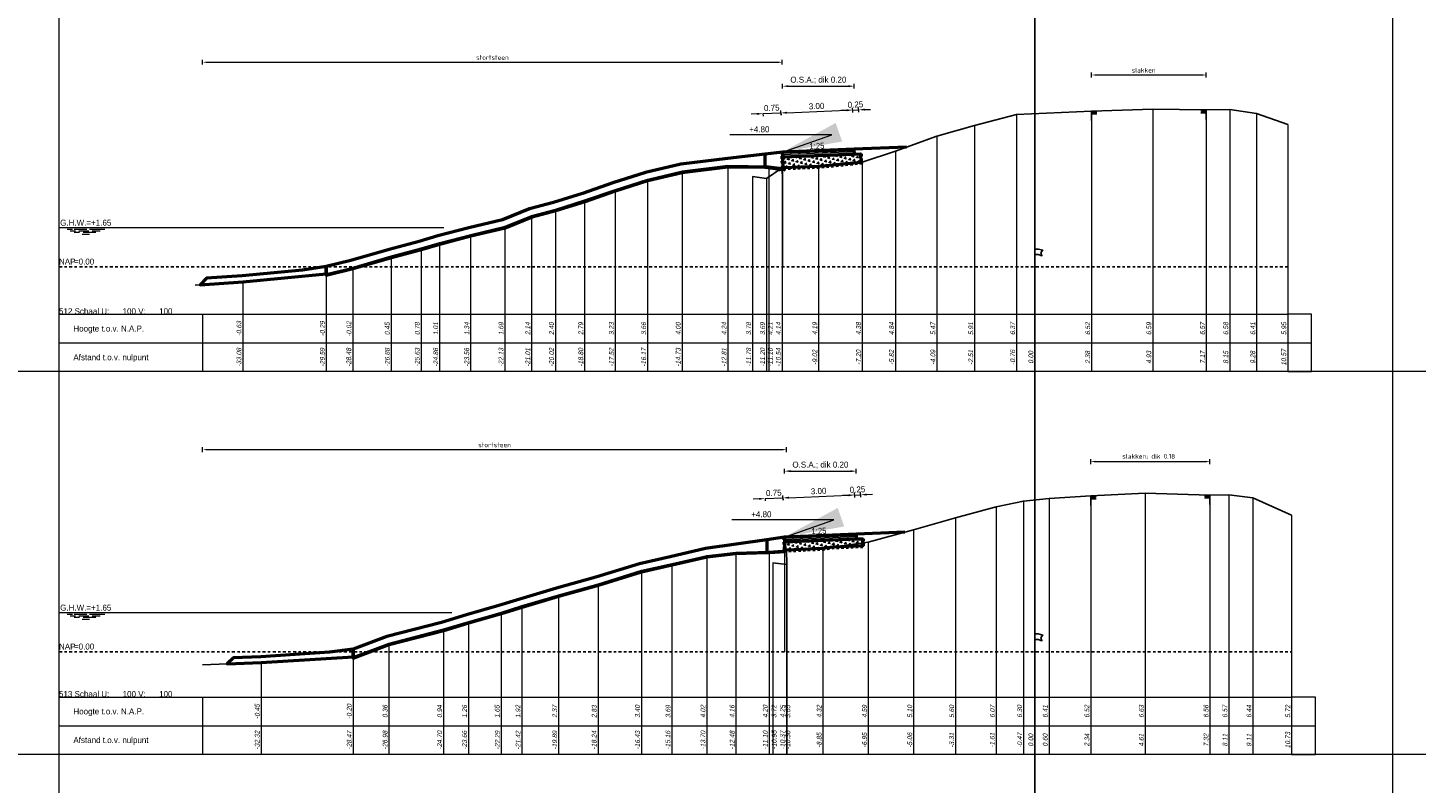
# Model space of a CAD drawing. Header units: metres. Extents: x 1155 to 1506, y 1546 to 1980.
# Tile 14 of 27: x 1250 to 1308, y 1787 to 1819. Entities that reach past the tile are written whole.
import ezdxf
from ezdxf.enums import TextEntityAlignment as Align

# ---------------------------------------------------------------- set-up
doc = ezdxf.new("R2010")
doc.units = ezdxf.units.M
doc.header["$LTSCALE"] = 0.1
doc.linetypes.add('geotextiel', pattern=[0.2, -0.1, 0.1])
doc.linetypes.add('NAP', pattern=[20, 12.5, -2.5, 2.5, -2.5])
for name, color, linetype in [('491', 7, 'Continuous'), ('492', 7, 'Continuous'), ('758', 7, 'Continuous'), ('BS-STORTSTEEN', 6, 'Continuous'), ('THEORETISCHE_NULLIJN', 255, 'Continuous')]:
    doc.layers.add(name, color=color, linetype=linetype)
for name, color, linetype, lineweight in [('DP-BS-Maatvoering', 2, 'Continuous', 0), ('DP-BS-Matenbalk_verlenglijnen', 253, 'Continuous', 0), ('DP-BS-profiel', 2, 'Continuous', 25), ('DP-Matenbalk', 1, 'Continuous', 18), ('DP-Matenbalk_bestaandehoogten', 6, 'Continuous', 25), ('DP-Matenbalk_teksten', 7, 'Continuous', 25), ('DP-NAP-lijn', 6, 'NAP', 25), ('DP-NW-arcering_asfalt', 1, 'Continuous', 18), ('DP-NW-arcering_funderingslaag', 211, 'Continuous', 13), ('DP-NW-geotextiel', 3, 'geotextiel', 35), ('DP-NW-Maatvoering', 7, 'Continuous', 35), ('DP-NW-Matenbalk_verlenglijnen', 135, 'Continuous', 0), ('DP-NW-profiel', 4, 'Continuous', 50), ('DP-waterlijn', 1, 'Continuous', 13), ('DP-Waterlijn_tekst', 7, 'Continuous', 35), ('maatvoering-leadr', 7, 'Continuous', 30), ('maatvoering-lin', 7, 'Continuous', 20), ('TL-2.5mm Tekst', 7, 'Continuous', 25)]:
    doc.layers.add(name, color=color, linetype=linetype, lineweight=lineweight)
doc.styles.add('bestomschr', font='isocp.shx', dxfattribs={"width": 0.96})
doc.styles.add('dp-besthgt', font='StagCAD.ttf', dxfattribs={"oblique": 10, "height": 0.2})
doc.styles.add('GM25mm', font='StagCAD.ttf', dxfattribs={"width": 0.96, "height": 2.5})
doc.styles.add('StagCAD', font='StagCAD.ttf')
doc.dimstyles.new('best-maatv', dxfattribs={"dimscale": 0.1, "dimtxt": 2, "dimasz": 2, "dimexe": 1, "dimexo": 0, "dimgap": 1, "dimtad": 1, "dimrnd": 0.001, "dimzin": 1, "dimdsep": 46, "dimtxsty": 'bestomschr', "dimcen": 0.09, "dimclrd": 212, "dimclre": 212, "dimclrt": 2, "dimazin": 0, "dimtfac": 1, "dimtix": 1, "dimtmove": 0, "dimatfit": 3, "dimfxl": 1, "dimfxlon": 1, "dimtvp": 0.83, "dimtolj": 1, "dimtzin": 0, "dimlwd": 9, "dimlwe": 9, "dimarcsym": 0})
doc.dimstyles.new('GM-maatvoering', dxfattribs={"dimtxt": 2.5, "dimasz": 2.5, "dimexe": 1, "dimexo": 0, "dimgap": 1, "dimtad": 1, "dimrnd": 0.001, "dimzin": 1, "dimdsep": 46, "dimtxsty": 'StagCAD', "dimcen": 0.09, "dimclrd": 1, "dimclre": 1, "dimclrt": 7, "dimazin": 0, "dimtfac": 1, "dimtix": 1, "dimtmove": 0, "dimatfit": 3, "dimfxl": 1, "dimfxlon": 1, "dimtvp": 0.83, "dimtolj": 1, "dimtzin": 0, "dimlwd": 15, "dimlwe": 15, "dimarcsym": 0})

# ---------------------------------------------------------------- blocks, each defined once
blk = doc.blocks.new('83')
at = {"layer": '758'}
for points in [[(-0.156, 0), (-0.078, -0.039)], [(-0.078, -0.039), (0, 0)], [(0, 0), (0.078, -0.039)], [(0, 0), (0, -0.312)], [(0.078, -0.039), (0.156, 0)], [(-0.156, -0.156), (-0.078, -0.117)], [(0, -0.156), (-0.078, -0.117)], [(0.078, -0.117), (0, -0.156)], [(0.078, -0.117), (0.156, -0.156)]]:
    blk.add_lwpolyline(points, dxfattribs=at)
blk = doc.blocks.new('PROF_HALF_R', base_point=(-60, -1512.88))
at = {"layer": '492'}
for points in [[(-60.07, -1512.88, 0), (-60.07, -1512.9, 0)], [(-60.05, -1512.88, 0), (-60.05, -1512.9, 0)], [(-60.03, -1512.88, 0), (-60.03, -1512.9, 0)], [(-60.01, -1512.88, 0), (-60.01, -1512.9, 0)], [(-60, -1513.04, 0), (-60, -1512.88, 0)], [(-60.08, -1512.89, 0), (-60.08, -1512.91, 0)], [(-60.08, -1512.92, 0), (-60.08, -1512.94, 0)], [(-60.07, -1512.91, 0), (-60.07, -1512.93, 0)], [(-60.06, -1512.89, 0), (-60.06, -1512.91, 0)], [(-60.06, -1512.92, 0), (-60.06, -1512.94, 0)], [(-60.05, -1512.91, 0), (-60.05, -1512.93, 0)], [(-60.04, -1512.89, 0), (-60.04, -1512.91, 0)], [(-60.04, -1512.92, 0), (-60.04, -1512.94, 0)], [(-60.03, -1512.91, 0), (-60.03, -1512.93, 0)], [(-60.02, -1512.89, 0), (-60.02, -1512.91, 0)], [(-60.02, -1512.92, 0), (-60.02, -1512.94, 0)], [(-60.01, -1512.91, 0), (-60.01, -1512.93, 0)]]:
    blk.add_polyline3d(points, dxfattribs=at)
blk = doc.blocks.new('PROF_HALF_L', base_point=(-60, -1512.88))
at = {"layer": '491'}
for points in [[(-60, -1512.88, 0), (-60, -1513.04, 0)], [(-59.99, -1512.88, 0), (-59.99, -1512.9, 0)], [(-59.97, -1512.88, 0), (-59.97, -1512.9, 0)], [(-59.95, -1512.88, 0), (-59.95, -1512.9, 0)], [(-59.93, -1512.88, 0), (-59.93, -1512.9, 0)], [(-59.99, -1512.91, 0), (-59.99, -1512.93, 0)], [(-59.98, -1512.89, 0), (-59.98, -1512.91, 0)], [(-59.98, -1512.92, 0), (-59.98, -1512.94, 0)], [(-59.97, -1512.91, 0), (-59.97, -1512.93, 0)], [(-59.96, -1512.89, 0), (-59.96, -1512.91, 0)], [(-59.96, -1512.92, 0), (-59.96, -1512.94, 0)], [(-59.95, -1512.91, 0), (-59.95, -1512.93, 0)], [(-59.94, -1512.89, 0), (-59.94, -1512.91, 0)], [(-59.94, -1512.92, 0), (-59.94, -1512.94, 0)], [(-59.93, -1512.91, 0), (-59.93, -1512.93, 0)], [(-59.92, -1512.89, 0), (-59.92, -1512.91, 0)], [(-59.92, -1512.92, 0), (-59.92, -1512.94, 0)]]:
    blk.add_polyline3d(points, dxfattribs=at)
blk = doc.blocks.new('*D78')
at = {"layer": 'Defpoints', "color": 0, "transparency": 16777216}
for p in [(1282.189, 1800.89), (1282.189, 1796.684), (1257.8, 1791.893)]:
    blk.add_point(p, dxfattribs=at)
at = {"layer": 'DP-BS-Maatvoering', "color": 212, "lineweight": 9, "transparency": 16777216}
for p, q in [((1257.8, 1800.79), (1257.8, 1800.99)), ((1282.189, 1800.79), (1282.189, 1800.99)), ((1258, 1800.89), (1281.989, 1800.89))]:
    blk.add_line(p, q, dxfattribs=at)
at = {"layer": 'DP-BS-Maatvoering', "color": 212, "transparency": 16777216}
for points in [[(1258, 1800.923), (1258, 1800.856), (1257.8, 1800.89)], [(1281.989, 1800.923), (1281.989, 1800.856), (1282.189, 1800.89)]]:
    blk.add_solid(points, dxfattribs=at)
at = {"layer": 'DP-BS-Maatvoering', "color": 2, "transparency": 16777216, "insert": (1269.994, 1801.09), "char_height": 0.2, "attachment_point": 5, "style": 'bestomschr'}
blk.add_mtext('\\A1;stortsteen', dxfattribs=at)
blk = doc.blocks.new('*D77')
at = {"layer": 'Defpoints', "color": 0, "transparency": 16777216}
for p in [(1299.875, 1800.39), (1294.898, 1798.96), (1299.875, 1798.992)]:
    blk.add_point(p, dxfattribs=at)
at = {"layer": 'DP-BS-Maatvoering', "color": 212, "lineweight": 9, "transparency": 16777216}
for p, q in [((1294.898, 1800.29), (1294.898, 1800.49)), ((1295.098, 1800.39), (1299.675, 1800.39)), ((1299.875, 1800.29), (1299.875, 1800.49))]:
    blk.add_line(p, q, dxfattribs=at)
at = {"layer": 'DP-BS-Maatvoering', "color": 212, "transparency": 16777216}
for points in [[(1295.098, 1800.423), (1295.098, 1800.356), (1294.898, 1800.39)], [(1299.675, 1800.423), (1299.675, 1800.356), (1299.875, 1800.39)]]:
    blk.add_solid(points, dxfattribs=at)
at = {"layer": 'DP-BS-Maatvoering', "color": 2, "transparency": 16777216, "insert": (1297.32, 1800.604), "char_height": 0.2, "attachment_point": 5, "style": 'bestomschr'}
blk.add_mtext('\\A1;slakken; dik 0.18', dxfattribs=at)
blk = doc.blocks.new('*D76')
at = {"layer": 'Defpoints', "color": 0, "transparency": 16777216}
for p in [(1282.011, 1817.081), (1282.011, 1812.665), (1257.8, 1807.792)]:
    blk.add_point(p, dxfattribs=at)
at = {"layer": 'DP-BS-Maatvoering', "color": 212, "lineweight": 9, "transparency": 16777216}
for p, q in [((1257.8, 1816.981), (1257.8, 1817.181)), ((1282.011, 1816.981), (1282.011, 1817.181)), ((1258, 1817.081), (1281.811, 1817.081))]:
    blk.add_line(p, q, dxfattribs=at)
at = {"layer": 'DP-BS-Maatvoering', "color": 212, "transparency": 16777216}
for points in [[(1258, 1817.114), (1258, 1817.047), (1257.8, 1817.081)], [(1281.811, 1817.114), (1281.811, 1817.047), (1282.011, 1817.081)]]:
    blk.add_solid(points, dxfattribs=at)
at = {"layer": 'DP-BS-Maatvoering', "color": 2, "transparency": 16777216, "insert": (1269.905, 1817.281), "char_height": 0.2, "attachment_point": 5, "style": 'bestomschr'}
blk.add_mtext('\\A1;stortsteen', dxfattribs=at)
blk = doc.blocks.new('*D75')
at = {"layer": 'Defpoints', "color": 0, "transparency": 16777216}
for p in [(1299.725, 1816.549), (1294.931, 1815.042), (1299.725, 1815.092)]:
    blk.add_point(p, dxfattribs=at)
at = {"layer": 'DP-BS-Maatvoering', "color": 212, "lineweight": 9, "transparency": 16777216}
for p, q in [((1294.931, 1816.449), (1294.931, 1816.649)), ((1299.725, 1816.449), (1299.725, 1816.649)), ((1295.131, 1816.549), (1299.525, 1816.549))]:
    blk.add_line(p, q, dxfattribs=at)
at = {"layer": 'DP-BS-Maatvoering', "color": 212, "transparency": 16777216}
for points in [[(1295.131, 1816.582), (1295.131, 1816.516), (1294.931, 1816.549)], [(1299.525, 1816.582), (1299.525, 1816.516), (1299.725, 1816.549)]]:
    blk.add_solid(points, dxfattribs=at)
at = {"layer": 'DP-BS-Maatvoering', "color": 2, "transparency": 16777216, "insert": (1297.108, 1816.749), "char_height": 0.2, "attachment_point": 5, "style": 'bestomschr'}
blk.add_mtext('\\A1;slakken', dxfattribs=at)
blk = doc.blocks.new('131', base_point=(1177.325884, 0))
at = {"layer": 'THEORETISCHE_NULLIJN'}
blk.add_lwpolyline([(1177.325884, 0), (1177.325884, 0.5), (1177.450884, 0.5), (1177.607134, 0.46875), (1177.544634, 0.40625), (1177.575884, 0.3125), (1177.450884, 0.34375), (1177.325884, 0.34375)], dxfattribs=at)
blk = doc.blocks.new('*D52')
at = {"layer": 'Defpoints', "color": 0, "transparency": 16777216}
for p in [(2.932, 6.557), (0, 4.8), (2.998, 4.92)]:
    blk.add_point(p, dxfattribs=at)
at = {"layer": 'maatvoering-lin', "color": 1, "lineweight": 15, "transparency": 16777216}
for p, q in [((-0.061, 6.337), (-0.069, 6.537)), ((0.184, 6.447), (2.682, 6.547)), ((2.936, 6.457), (2.928, 6.657))]:
    blk.add_line(p, q, dxfattribs=at)
at = {"layer": 'maatvoering-lin', "color": 1, "transparency": 16777216}
for points in [[(0.183, 6.489), (0.186, 6.406), (-0.065, 6.437)], [(2.681, 6.589), (2.684, 6.506), (2.932, 6.557)]]:
    blk.add_solid(points, dxfattribs=at)
at = {"layer": 'maatvoering-lin', "color": 7, "transparency": 16777216, "insert": (1.424, 6.722), "char_height": 0.25, "attachment_point": 5, "rotation": 2.29061, "style": 'StagCAD'}
blk.add_mtext('\\A1;3.00', dxfattribs=at)
blk = doc.blocks.new('*D53')
at = {"layer": 'Defpoints', "color": 0, "transparency": 16777216}
for p in [(3.182, 6.567), (3.006, 4.72), (3.255, 4.73)]:
    blk.add_point(p, dxfattribs=at)
at = {"layer": 'maatvoering-lin', "color": 1, "lineweight": 15, "transparency": 16777216}
for p, q in [((2.682, 6.547), (2.433, 6.537)), ((2.936, 6.457), (2.928, 6.657)), ((2.932, 6.557), (3.182, 6.567)), ((3.186, 6.467), (3.178, 6.667)), ((3.432, 6.577), (3.682, 6.587))]:
    blk.add_line(p, q, dxfattribs=at)
at = {"layer": 'maatvoering-lin', "color": 1, "transparency": 16777216}
for points in [[(2.681, 6.589), (2.684, 6.506), (2.932, 6.557)], [(3.43, 6.619), (3.433, 6.536), (3.182, 6.567)]]:
    blk.add_solid(points, dxfattribs=at)
at = {"layer": 'maatvoering-lin', "color": 7, "transparency": 16777216, "insert": (3.048, 6.787), "char_height": 0.25, "attachment_point": 5, "rotation": 2.29061, "style": 'StagCAD'}
blk.add_mtext('\\A1;0.25', dxfattribs=at)
blk = doc.blocks.new('*D54')
at = {"layer": 'Defpoints', "color": 0, "transparency": 16777216}
for p in [(2.998, 7.555), (0, 4.8), (2.998, 4.92)]:
    blk.add_point(p, dxfattribs=at)
at = {"layer": 'DP-NW-Maatvoering', "color": 1, "lineweight": 15, "transparency": 16777216}
for p, q in [((0, 7.455), (0, 7.655)), ((0.25, 7.555), (2.748, 7.555)), ((2.998, 7.455), (2.998, 7.655))]:
    blk.add_line(p, q, dxfattribs=at)
at = {"layer": 'DP-NW-Maatvoering', "color": 1, "transparency": 16777216}
for points in [[(0.25, 7.597), (0.25, 7.513), (0, 7.555)], [(2.748, 7.597), (2.748, 7.513), (2.998, 7.555)]]:
    blk.add_solid(points, dxfattribs=at)
at = {"layer": 'DP-NW-Maatvoering', "color": 7, "transparency": 16777216, "insert": (1.499, 7.805), "char_height": 0.25, "attachment_point": 5, "style": 'StagCAD'}
blk.add_mtext('\\A1;O.S.A.; dik 0.20 ', dxfattribs=at)
blk = doc.blocks.new('*D55')
at = {"layer": 'Defpoints', "color": 0, "transparency": 16777216}
for p in [(-0.815, 6.407), (-0.065, 6.437), (-0.065, 6.437)]:
    blk.add_point(p, dxfattribs=at)
at = {"layer": 'maatvoering-lin', "color": 1, "lineweight": 15, "transparency": 16777216}
for p, q in [((-1.065, 6.397), (-1.314, 6.387)), ((-0.815, 6.407), (-0.065, 6.437)), ((-0.815, 6.407), (-0.811, 6.308)), ((-0.065, 6.437), (-0.061, 6.337)), ((0.184, 6.447), (0.434, 6.457))]:
    blk.add_line(p, q, dxfattribs=at)
at = {"layer": 'maatvoering-lin', "color": 1, "transparency": 16777216}
for points in [[(-1.066, 6.439), (-1.063, 6.356), (-0.815, 6.407)], [(0.183, 6.489), (0.186, 6.406), (-0.065, 6.437)]]:
    blk.add_solid(points, dxfattribs=at)
at = {"layer": 'maatvoering-lin', "color": 7, "transparency": 16777216, "insert": (-0.449, 6.647), "char_height": 0.25, "attachment_point": 5, "rotation": 2.29061, "style": 'StagCAD'}
blk.add_mtext('\\A1;0.75', dxfattribs=at)
blk = doc.blocks.new('*U34')
at = {"layer": 'DP-NAP-lijn'}
blk.add_line((0, 0), (513.25, 0), dxfattribs=at)
at = {"layer": 'DP-waterlijn'}
for p, q in [((0, 16.5), (160.72, 16.5)), ((3.38, 15.8), (5.63, 15.8)), ((4.71, 15.1), (6.95, 15.1)), ((6.33, 15.8), (11.56, 15.8)), ((8.57, 14.4), (6.38, 14.4)), ((8.25, 15.1), (12.51, 15.1)), ((9.6, 13.7), (12.74, 13.7)), ((15.31, 14.4), (10.04, 14.4)), ((12.73, 15.8), (19.08, 15.8)), ((13.84, 15.1), (17.21, 15.1))]:
    blk.add_line(p, q, dxfattribs=at)
at = {"layer": 'DP-NAP-lijn', "style": 'StagCAD'}
blk.add_text('NAP', height=2.5, dxfattribs=at).set_placement((0, 1))
blk.add_attdef('NAPLIJN', (6.25, 1), '', height=2.5, dxfattribs=at)
at = {"layer": 'DP-Waterlijn_tekst', "style": 'StagCAD'}
blk.add_attdef('WP', text='', height=2.5, dxfattribs=at).set_placement((11.17, 16.5), align=Align.BOTTOM_CENTER)
blk = doc.blocks.new('*U33')
at = {"layer": 'DP-NAP-lijn'}
blk.add_line((0, 0), (514.89, 0), dxfattribs=at)
at = {"layer": 'DP-waterlijn'}
for p, q in [((0, 16.5), (164.11, 16.5)), ((3.38, 15.8), (5.63, 15.8)), ((4.71, 15.1), (6.95, 15.1)), ((6.33, 15.8), (11.56, 15.8)), ((8.57, 14.4), (6.38, 14.4)), ((8.25, 15.1), (12.51, 15.1)), ((9.6, 13.7), (12.74, 13.7)), ((15.31, 14.4), (10.04, 14.4)), ((12.73, 15.8), (19.08, 15.8)), ((13.84, 15.1), (17.21, 15.1))]:
    blk.add_line(p, q, dxfattribs=at)
at = {"layer": 'DP-NAP-lijn', "style": 'StagCAD'}
blk.add_text('NAP', height=2.5, dxfattribs=at).set_placement((0, 1))
blk.add_attdef('NAPLIJN', (6.25, 1), '', height=2.5, dxfattribs=at)
at = {"layer": 'DP-Waterlijn_tekst', "style": 'StagCAD'}
blk.add_attdef('WP', text='', height=2.5, dxfattribs=at).set_placement((11.17, 16.5), align=Align.BOTTOM_CENTER)
blk = doc.blocks.new('dwp2')
at = {"layer": 'DP-NW-arcering_asfalt'}
for points in [[(0.002, 4.75), (3.002, 4.87)], [(0.004, 4.7), (3.004, 4.82)], [(0.006, 4.65), (3.006, 4.77)]]:
    blk.add_lwpolyline(points, dxfattribs=at)
at = {"layer": 'DP-NW-Matenbalk_verlenglijnen'}
blk.add_line((0, 4.8), (0, 0), dxfattribs=at)
at = {"layer": 'DP-NW-profiel'}
blk.add_lwpolyline([(3.008, 4.72), (3, 4.92), (0, 4.8), (0.008, 4.6)], close=True, dxfattribs=at)
at = {"layer": 'maatvoering-leadr', "color": 7, "insert": (-0.544, 5.624), "char_height": 0.25, "attachment_point": 9, "style": 'StagCAD'}
blk.add_mtext('\\A1;+4.80', dxfattribs=at)
at = {"layer": 'TL-2.5mm Tekst', "style": 'GM25mm', "width": 0.96}
blk.add_text('1:25', height=0.25, rotation=2.29061, dxfattribs=at).set_placement((1.446, 4.858), align=Align.BOTTOM_CENTER)
at = {"layer": 'DP-NW-Maatvoering'}
dim = blk.add_linear_dim(base=(2.998, 7.555), p1=(0, 4.8), p2=(2.998, 4.92), text='O.S.A.; dik 0.20 ', dimstyle='GM-maatvoering', dxfattribs=at)
dim.commit()
dim.dimension.update_dxf_attribs({"geometry": '*D54', "text_midpoint": (1.499, 7.805)})
at = {"layer": 'maatvoering-lin'}
dim = blk.add_aligned_dim(p1=(3.006, 4.72), p2=(3.255, 4.73), distance=1.839, dimstyle='GM-maatvoering', override={"dimtad": 3}, dxfattribs=at)
dim.commit()
dim.dimension.update_dxf_attribs({"geometry": '*D53', "text_midpoint": (3.048, 6.787)})
for p1, p2, distance, picture, middle in [((-0.815, 6.407), (-0.065, 6.437), 0, '*D55', (-0.449, 6.647)), ((0, 4.8), (2.998, 4.92), 1.639, '*D52', (1.424, 6.722))]:
    dim = blk.add_aligned_dim(p1=p1, p2=p2, distance=distance, dimstyle='GM-maatvoering', dxfattribs=at)
    dim.commit()
    dim.dimension.update_dxf_attribs({"geometry": picture, "text_midpoint": middle})
at = {"layer": 'maatvoering-leadr', "annotation_type": 0, "has_hookline": 1, "hookline_direction": 1, "text_width": 0.75}
blk.add_leader([(0, 4.8), (2.056, 5.524), (-0.444, 5.524)], dimstyle='GM-maatvoering', override={"dimscale": 0, "dimgap": 1, "dimtad": 1}, dxfattribs=at)

msp = doc.modelspace()

# ---------------------------------------------------------------- hatches: boundary and pattern name
at = {"layer": 'DP-NW-arcering_funderingslaag'}
h = msp.add_hatch(dxfattribs=at)
h.set_pattern_fill('TRIANG', color=256, scale=0.02, angle=45)
h.set_pattern_definition([(105, (-9.2228, 0), (-0.18400887, 0.049305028), [0.09525, -0.09525]), (165, (-9.2228, 0), (-0.134703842, -0.134703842), [0.09525, -0.09525]), (45, (-9.31481, 0.02465), (-0.049305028, 0.18400887), [0.09525, -0.09525])])
h.paths.add_polyline_path([(1282.047, 1812.666), (1282.029, 1813.126), (1285.027, 1813.246), (1285.279, 1813.256), (1285.293, 1812.896), (1283.532, 1812.718)])
h = msp.add_hatch(dxfattribs=at)
h.set_pattern_fill('TRIANG', color=256, scale=0.02, angle=45)
h.set_pattern_definition([(105, (-8.74742, 0), (-0.18400887, 0.049305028), [0.09525, -0.09525]), (165, (-8.74742, 0), (-0.134703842, -0.134703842), [0.09525, -0.09525]), (45, (-8.83943, 0.02465), (-0.049305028, 0.18400887), [0.09525, -0.09525])])
h.paths.add_polyline_path([(1284.124, 1796.816), (1283.712, 1796.758), (1282.189, 1796.684), (1282.128, 1796.68), (1282.114, 1797.036), (1285.111, 1797.156), (1285.364, 1797.166), (1285.376, 1796.866)])

# ---------------------------------------------------------------- linework, layer by layer
at = {"layer": 'BS-STORTSTEEN'}
for points in [[(1282.011, 1812.665), (1281.456, 1812.738), (1279.741, 1812.761), (1277.824, 1812.527), (1276.384, 1812.186), (1275.035, 1811.753), (1273.757, 1811.313), (1272.533, 1810.931), (1271.542, 1810.669), (1270.422, 1810.213), (1268.993, 1809.87), (1267.696, 1809.532), (1266.925, 1809.307), (1265.673, 1808.974), (1264.071, 1808.506), (1262.963, 1808.234), (1259.477, 1807.899), (1257.481, 1807.771)], [(1282.189, 1796.684), (1281.461, 1796.639), (1280.075, 1796.597), (1278.86, 1796.458), (1277.401, 1796.123), (1276.125, 1795.832), (1274.316, 1795.267), (1272.666, 1794.81), (1271.137, 1794.359), (1270.264, 1794.088), (1268.901, 1793.7), (1267.857, 1793.38), (1265.581, 1792.794), (1264.083, 1792.232), (1260.239, 1791.987), (1257.8, 1791.893)]]:
    msp.add_lwpolyline(points, dxfattribs=at)
at = {"layer": 'Defpoints', "color": 5}
msp.add_lwpolyline([(1292.557, 1545.747), (1292.557, 1980.151)], dxfattribs=at)
at = {"layer": 'Defpoints', "color": 143, "lineweight": 0, "ltscale": 5, "flags": 128}
msp.add_lwpolyline([(1251.8, 1834.591), (1307.5, 1834.591), (1307.5, 1754.591), (1251.8, 1754.591)], close=True, dxfattribs=at)
at = {"layer": 'Defpoints', "color": 250, "lineweight": 0}
for points in [[(1339.966, 1804.151), (1208.8, 1804.151)], [(1339.966, 1788.151), (1208.8, 1788.151)]]:
    msp.add_lwpolyline(points, dxfattribs=at)
at = {"layer": 'DP-BS-Matenbalk_verlenglijnen'}
for points in [[(1291.797, 1814.897), (1291.797, 1804.151)], [(1294.931, 1815.042), (1294.931, 1804.151)], [(1297.486, 1815.114), (1297.486, 1804.151)], [(1299.725, 1815.092), (1299.725, 1804.151)], [(1300.703, 1815.11), (1300.703, 1804.151)], [(1301.829, 1814.935), (1301.829, 1804.151)], [(1290.046, 1814.433), (1290.046, 1804.151)], [(1303.125, 1814.479), (1303.125, 1804.151)], [(1288.463, 1813.994), (1288.463, 1804.151)], [(1286.737, 1813.366), (1286.737, 1804.151)], [(1277.824, 1812.527), (1277.824, 1804.151)], [(1279.741, 1812.761), (1279.741, 1804.151)], [(1281.456, 1812.738), (1281.456, 1804.151)], [(1282.011, 1812.665), (1282.011, 1804.151)], [(1283.532, 1812.718), (1283.532, 1804.151)], [(1285.356, 1812.903), (1285.356, 1804.151)], [(1276.384, 1812.186), (1276.384, 1804.151)], [(1280.769, 1812.302), (1280.769, 1804.151)], [(1281.351, 1812.217), (1281.351, 1804.151)], [(1275.035, 1811.753), (1275.035, 1804.151)], [(1272.533, 1810.931), (1272.533, 1804.151)], [(1273.757, 1811.313), (1273.757, 1804.151)], [(1270.422, 1810.213), (1270.422, 1804.151)], [(1271.542, 1810.669), (1271.542, 1804.151)], [(1268.993, 1809.87), (1268.993, 1804.151)], [(1266.925, 1809.307), (1266.925, 1804.151)], [(1267.696, 1809.532), (1267.696, 1804.151)], [(1264.071, 1808.506), (1264.071, 1804.151)], [(1265.673, 1808.974), (1265.673, 1804.151)], [(1292.557, 1808.526), (1292.557, 1804.151)], [(1259.477, 1807.899), (1259.477, 1804.151)], [(1262.963, 1808.234), (1262.963, 1804.151)], [(1292.087, 1798.739), (1292.087, 1788.151)], [(1293.155, 1798.848), (1293.155, 1788.151)], [(1294.898, 1798.96), (1294.898, 1788.151)], [(1297.171, 1799.065), (1297.171, 1788.151)], [(1299.875, 1798.992), (1299.875, 1788.151)], [(1300.665, 1799.003), (1300.665, 1788.151)], [(1301.669, 1798.876), (1301.669, 1788.151)], [(1289.249, 1798.04), (1289.249, 1788.151)], [(1290.947, 1798.503), (1290.947, 1788.151)], [(1303.289, 1798.155), (1303.289, 1788.151)], [(1287.499, 1797.537), (1287.499, 1788.151)], [(1285.607, 1797.026), (1285.607, 1788.151)], [(1278.86, 1796.458), (1278.86, 1788.151)], [(1280.075, 1796.597), (1280.075, 1788.151)], [(1281.461, 1796.639), (1281.461, 1788.151)], [(1282.189, 1796.684), (1282.189, 1788.151)], [(1283.712, 1796.758), (1283.712, 1788.151)], [(1276.125, 1795.832), (1276.125, 1788.151)], [(1277.401, 1796.123), (1277.401, 1788.151)], [(1281.613, 1796.158), (1281.613, 1788.151)], [(1282.2, 1796.086), (1282.2, 1788.151)], [(1274.316, 1795.267), (1274.316, 1788.151)], [(1272.666, 1794.81), (1272.666, 1788.151)], [(1270.264, 1794.088), (1270.264, 1788.151)], [(1271.137, 1794.359), (1271.137, 1788.151)], [(1267.857, 1793.38), (1267.857, 1788.151)], [(1268.901, 1793.7), (1268.901, 1788.151)], [(1265.581, 1792.794), (1265.581, 1788.151)], [(1264.083, 1792.232), (1264.083, 1788.151)], [(1292.557, 1792.436), (1292.557, 1788.151)], [(1260.239, 1791.987), (1260.239, 1788.151)]]:
    msp.add_lwpolyline(points, dxfattribs=at)
at = {"layer": 'DP-BS-profiel'}
for points in [[(1303.125, 1814.479), (1301.829, 1814.935), (1300.703, 1815.11), (1299.725, 1815.092), (1297.486, 1815.114), (1294.931, 1815.042), (1291.797, 1814.897), (1290.046, 1814.433), (1288.463, 1813.994), (1286.737, 1813.366), (1285.356, 1812.903), (1283.532, 1812.718), (1282.011, 1812.665), (1281.351, 1812.217), (1280.769, 1812.302)], [(1303.289, 1798.155), (1301.669, 1798.876), (1300.665, 1799.003), (1299.875, 1798.992), (1297.171, 1799.065), (1294.898, 1798.96), (1293.155, 1798.848), (1292.087, 1798.739), (1290.947, 1798.503), (1289.249, 1798.04), (1287.499, 1797.537), (1285.607, 1797.026), (1283.712, 1796.758), (1282.189, 1796.684), (1282.2, 1796.086), (1281.613, 1796.158)]]:
    msp.add_lwpolyline(points, dxfattribs=at)
at = {"layer": 'DP-Matenbalk'}
for points in [[(1257.8, 1804.151), (1251.8, 1804.151), (1251.8, 1806.551), (1257.8, 1806.551)], [(1257.8, 1806.551), (1303.125, 1806.551)], [(1257.8, 1806.551), (1257.8, 1804.151)], [(1303.125, 1804.151), (1304.125, 1804.151), (1304.125, 1806.551), (1303.125, 1806.551)], [(1251.8, 1805.351), (1257.8, 1805.351)], [(1257.8, 1805.351), (1303.125, 1805.351)], [(1303.125, 1805.351), (1304.125, 1805.351)], [(1303.125, 1804.151), (1257.8, 1804.151)], [(1257.8, 1788.151), (1251.8, 1788.151), (1251.8, 1790.551), (1257.8, 1790.551)], [(1257.8, 1790.551), (1303.289, 1790.551)], [(1257.8, 1790.551), (1257.8, 1788.151)], [(1303.289, 1788.151), (1304.289, 1788.151), (1304.289, 1790.551), (1303.289, 1790.551)], [(1251.8, 1789.351), (1257.8, 1789.351)], [(1257.8, 1789.351), (1303.289, 1789.351)], [(1303.289, 1789.351), (1304.289, 1789.351)], [(1303.289, 1788.151), (1257.8, 1788.151)]]:
    msp.add_lwpolyline(points, dxfattribs=at)
at = {"layer": 'DP-NW-geotextiel', "ltscale": 10, "flags": 128}
for points in [[(1285.329, 1813.258), (1285.345, 1812.851), (1283.536, 1812.668), (1282, 1812.614), (1281.971, 1813.32)], [(1285.414, 1797.168), (1285.428, 1796.818), (1284.129, 1796.766), (1283.716, 1796.708), (1282.191, 1796.634), (1282.08, 1796.627), (1282.056, 1797.228)]]:
    msp.add_lwpolyline(points, dxfattribs=at)
at = {"layer": 'DP-NW-profiel'}
for points in [[(1281.277, 1813.24), (1279.725, 1813.061), (1277.771, 1812.822), (1276.303, 1812.475), (1274.94, 1812.037), (1273.664, 1811.598), (1272.45, 1811.219), (1271.447, 1810.954), (1270.33, 1810.499), (1268.921, 1810.161), (1267.617, 1809.821), (1266.845, 1809.596), (1265.592, 1809.262), (1263.993, 1808.795), (1262.963, 1808.542), (1262.963, 1808.182), (1264.084, 1808.457), (1265.686, 1808.925), (1266.939, 1809.258), (1267.71, 1809.483), (1269.006, 1809.821), (1270.437, 1810.165), (1271.558, 1810.621), (1272.547, 1810.882), (1273.773, 1811.265), (1275.051, 1811.705), (1276.397, 1812.137), (1277.832, 1812.477), (1279.744, 1812.71), (1281.277, 1812.69)], [(1287.196, 1813.533), (1285.021, 1813.446)], [(1287.129, 1797.436), (1285.106, 1797.356)], [(1281.361, 1797.127), (1278.809, 1796.754), (1277.334, 1796.415), (1276.047, 1796.121), (1274.231, 1795.554), (1272.584, 1795.098), (1271.05, 1794.646), (1270.178, 1794.375), (1268.816, 1793.987), (1267.776, 1793.668), (1265.491, 1793.08), (1264.083, 1792.552), (1264.083, 1792.178), (1265.596, 1792.746), (1267.871, 1793.331), (1268.915, 1793.652), (1270.278, 1794.04), (1271.152, 1794.311), (1272.68, 1794.761), (1274.33, 1795.219), (1276.138, 1795.783), (1277.412, 1796.074), (1278.869, 1796.408), (1280.078, 1796.547), (1281.361, 1796.585)]]:
    msp.add_lwpolyline(points, dxfattribs=at)
for points in [[(1281.277, 1812.69), (1281.416, 1812.688), (1281.939, 1812.619), (1282.049, 1812.621), (1282.029, 1813.126), (1282.021, 1813.326), (1281.277, 1813.24)], [(1282.047, 1812.666), (1282.029, 1813.126), (1285.027, 1813.246), (1285.279, 1813.256), (1285.293, 1812.896), (1283.532, 1812.718)], [(1262.963, 1808.542), (1261.975, 1808.39), (1259.457, 1808.148), (1257.966, 1808.053), (1257.698, 1807.785), (1259.477, 1807.899), (1262.963, 1808.234)], [(1282.13, 1796.629), (1282.114, 1797.036), (1282.106, 1797.236), (1281.361, 1797.127), (1281.361, 1796.585), (1281.486, 1796.589)], [(1284.124, 1796.816), (1283.712, 1796.758), (1282.189, 1796.684), (1282.128, 1796.68), (1282.114, 1797.036), (1285.111, 1797.156), (1285.364, 1797.166), (1285.376, 1796.866)], [(1264.083, 1792.552), (1263.101, 1792.419), (1260.226, 1792.236), (1259.083, 1792.192), (1258.825, 1791.934), (1260.239, 1791.987), (1264.083, 1792.232)]]:
    msp.add_lwpolyline(points, close=True, dxfattribs=at)

# ---------------------------------------------------------------- block references
at = {"layer": '491', "xscale": -2.5, "yscale": 2.5, "zscale": 2.5}
for p in [(1299.725, 1815.092), (1299.875, 1798.992)]:
    msp.add_blockref('PROF_HALF_L', p, dxfattribs=at)
at = {"layer": '492', "xscale": -2.5, "yscale": 2.5, "zscale": 2.5}
for p in [(1294.931, 1815.042), (1294.898, 1798.96)]:
    msp.add_blockref('PROF_HALF_R', p, dxfattribs=at)
at = {"layer": '758', "xscale": 0.8, "yscale": 0.8, "zscale": 0.8}
msp.add_blockref('83', (1282.011, 1812.665), dxfattribs=at)
at = {"layer": 'DP-NAP-lijn', "xscale": 0.1, "yscale": 0.1, "zscale": 0.1}
for name, p in [('*U34', (1251.8, 1808.526)), ('*U33', (1251.8, 1792.436))]:
    msp.add_blockref(name, p, dxfattribs=at).add_auto_attribs({'WP': 'G.H.W.=+1.65', 'NAPLIJN': '=0.00'})
at = {"layer": 'DP-NW-profiel'}
for p in [(1282.021, 1808.526), (1282.106, 1792.436)]:
    msp.add_blockref('dwp2', p, dxfattribs=at)
at = {"layer": 'THEORETISCHE_NULLIJN', "xscale": 1.199999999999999, "yscale": 1.5, "zscale": 1.199999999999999}
for p in [(1292.557, 1808.526), (1292.557, 1792.436)]:
    msp.add_blockref('131', p, dxfattribs=at)

# ---------------------------------------------------------------- texts
at = {"layer": 'DP-Matenbalk_bestaandehoogten', "style": 'dp-besthgt', "oblique": 10}
for s, p in [('-0.63', (1259.477, 1805.951)), ('-0.29', (1262.963, 1805.951)), ('-0.02', (1264.071, 1805.935)), ('0.45', (1265.669, 1805.947)), ('0.78', (1266.925, 1805.951)), ('1.01', (1267.696, 1805.951)), ('1.34', (1268.993, 1805.951)), ('1.69', (1270.422, 1805.951)), ('2.14', (1271.542, 1805.951)), ('2.40', (1272.533, 1805.951)), ('2.79', (1273.757, 1805.951)), ('3.23', (1275.035, 1805.951)), ('3.66', (1276.384, 1805.951)), ('4.00', (1277.824, 1805.951)), ('4.24', (1279.741, 1805.951)), ('3.78', (1280.769, 1805.951)), ('3.69', (1281.351, 1805.951)), ('4.21', (1281.674, 1805.948)), ('4.14', (1282.011, 1805.951)), ('4.19', (1283.532, 1805.951)), ('4.38', (1285.356, 1805.951)), ('4.84', (1286.737, 1805.951)), ('5.47', (1288.463, 1805.951)), ('5.91', (1290.046, 1805.951)), ('6.37', (1291.797, 1805.951)), ('6.52', (1294.931, 1805.951)), ('6.59', (1297.486, 1805.951)), ('6.57', (1299.725, 1805.951)), ('6.58', (1300.703, 1805.951)), ('6.41', (1301.829, 1805.951)), ('5.95', (1303.125, 1805.951)), ('-33.08', (1259.477, 1804.751)), ('-29.59', (1262.963, 1804.751)), ('-28.48', (1264.066, 1804.748)), ('-26.88', (1265.673, 1804.749)), ('-25.63', (1266.925, 1804.751)), ('-24.86', (1267.696, 1804.751)), ('-23.56', (1268.993, 1804.751)), ('-22.13', (1270.422, 1804.751)), ('-21.01', (1271.542, 1804.751)), ('-20.02', (1272.533, 1804.751)), ('-18.80', (1273.757, 1804.751)), ('-17.52', (1275.035, 1804.751)), ('-16.17', (1276.384, 1804.751)), ('-14.73', (1277.824, 1804.751)), ('-12.81', (1279.741, 1804.751)), ('-11.78', (1280.769, 1804.751)), ('-11.20', (1281.351, 1804.751)), ('-11.10', (1281.669, 1804.746)), ('-10.54', (1282.011, 1804.751)), ('-9.02', (1283.532, 1804.751)), ('-7.20', (1285.356, 1804.751)), ('-5.82', (1286.737, 1804.751)), ('-4.09', (1288.463, 1804.751)), ('-2.51', (1290.046, 1804.751)), ('-0.76', (1291.797, 1804.751)), ('0.00', (1292.557, 1804.751)), ('2.38', (1294.931, 1804.751)), ('4.93', (1297.486, 1804.751)), ('7.17', (1299.725, 1804.751)), ('8.15', (1300.703, 1804.751)), ('9.28', (1301.829, 1804.751)), ('10.57', (1303.125, 1804.751)), ('-0.45', (1260.239, 1789.951)), ('-0.20', (1264.083, 1789.951)), ('0.36', (1265.581, 1789.951)), ('0.94', (1267.857, 1789.951)), ('1.26', (1268.901, 1789.951)), ('1.65', (1270.264, 1789.951)), ('1.92', (1271.13, 1789.947)), ('2.37', (1272.666, 1789.951)), ('2.83', (1274.316, 1789.944)), ('3.40', (1276.125, 1789.951)), ('3.69', (1277.401, 1789.945)), ('4.02', (1278.86, 1789.951)), ('4.16', (1280.075, 1789.947)), ('4.20', (1281.461, 1789.951)), ('3.72', (1281.827, 1789.953)), ('4.25', (1282.189, 1789.951)), ('3.65', (1282.406, 1789.943)), ('4.32', (1283.712, 1789.951)), ('4.59', (1285.607, 1789.951)), ('5.10', (1287.499, 1789.951)), ('5.60', (1289.249, 1789.951)), ('6.07', (1290.947, 1789.951)), ('6.30', (1292.087, 1789.951)), ('6.41', (1293.155, 1789.951)), ('6.52', (1294.898, 1789.951)), ('6.63', (1297.171, 1789.951)), ('6.56', (1299.875, 1789.951)), ('6.57', (1300.665, 1789.951)), ('6.44', (1301.669, 1789.951)), ('5.72', (1303.289, 1789.951)), ('-32.32', (1260.239, 1788.751)), ('-28.47', (1264.083, 1788.751)), ('-26.98', (1265.581, 1788.751)), ('-24.70', (1267.857, 1788.751)), ('-23.66', (1268.901, 1788.751)), ('-22.29', (1270.272, 1788.75)), ('-21.42', (1271.135, 1788.747)), ('-19.89', (1272.666, 1788.751)), ('-18.24', (1274.313, 1788.749)), ('-16.43', (1276.125, 1788.751)), ('-15.16', (1277.396, 1788.748)), ('-13.70', (1278.86, 1788.751)), ('-12.48', (1280.08, 1788.751)), ('-11.10', (1281.461, 1788.751)), ('-10.95', (1281.834, 1788.763)), ('-10.37', (1282.189, 1788.751)), ('-10.36', (1282.405, 1788.754)), ('-8.85', (1283.712, 1788.751)), ('-6.95', (1285.607, 1788.751)), ('-5.06', (1287.499, 1788.751)), ('-3.31', (1289.249, 1788.751)), ('-1.61', (1290.947, 1788.751)), ('-0.47', (1292.087, 1788.751)), ('0.00', (1292.557, 1788.751)), ('0.60', (1293.155, 1788.751)), ('2.34', (1294.898, 1788.751)), ('4.61', (1297.171, 1788.751)), ('7.32', (1299.875, 1788.751)), ('8.11', (1300.665, 1788.751)), ('9.11', (1301.669, 1788.751)), ('10.73', (1303.289, 1788.751))]:
    msp.add_text(s, height=0.2, rotation=90, dxfattribs=at).set_placement(p, align=Align.BOTTOM_CENTER)
at = {"layer": 'DP-Matenbalk_teksten', "style": 'StagCAD'}
for s, p in [('512 Schaal U:      100 V:      100', (1251.8, 1806.551)), ('513 Schaal U:      100 V:      100', (1251.8, 1790.551))]:
    msp.add_text(s, height=0.25, dxfattribs=at).set_placement(p)
for s, p in [('Hoogte t.o.v. N.A.P.', (1252.4, 1805.951)), ('Afstand t.o.v. nulpunt', (1252.4, 1804.751)), ('Hoogte t.o.v. N.A.P.', (1252.4, 1789.951)), ('Afstand t.o.v. nulpunt', (1252.4, 1788.751))]:
    msp.add_text(s, height=0.25, dxfattribs=at).set_placement(p, align=Align.MIDDLE_LEFT)

# ---------------------------------------------------------------- dimensions: what is measured, and where the dimension line sits
at = {"layer": 'DP-BS-Maatvoering'}
for base, p1, p2, text, picture, middle in [((1282.011, 1817.081), (1257.8, 1807.792), (1282.011, 1812.665), 'stortsteen', '*D76', (1269.905, 1817.081)), ((1299.725, 1816.549), (1294.931, 1815.042), (1299.725, 1815.092), 'slakken', '*D75', (1297.108, 1816.549)), ((1282.189, 1800.89), (1257.8, 1791.893), (1282.189, 1796.684), 'stortsteen', '*D78', (1269.994, 1800.89)), ((1299.875, 1800.39), (1294.898, 1798.96), (1299.875, 1798.992), 'slakken; dik 0.18', '*D77', (1297.32, 1800.39))]:
    dim = msp.add_linear_dim(base=base, p1=p1, p2=p2, text=text, dimstyle='best-maatv', dxfattribs=at)
    dim.commit()
    dim.dimension.update_dxf_attribs({"geometry": picture, "text_midpoint": middle, "dimtype": 160})

doc.saveas('drawing.dxf')
